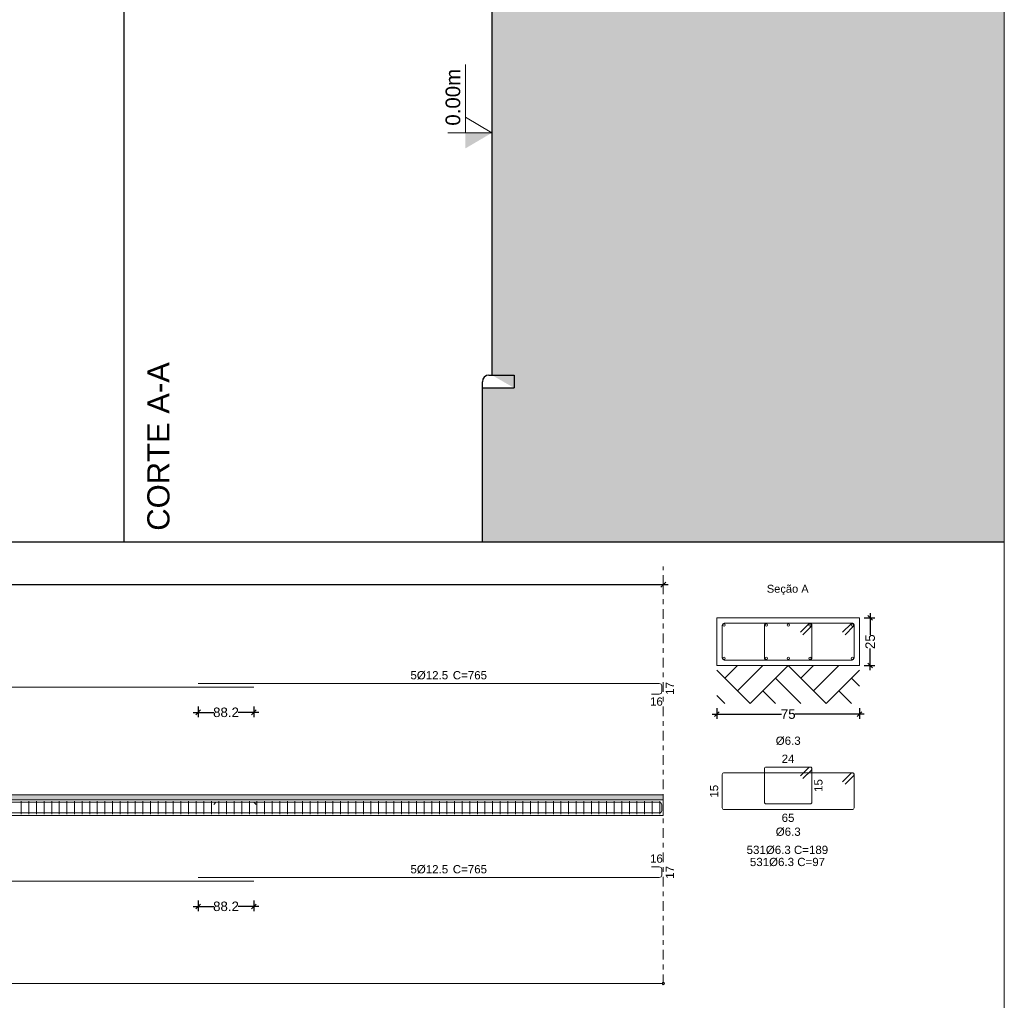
# Model space of a CAD drawing. Header units: millimetres. Extents: x 83 to 471, y -739 to 93.
# Tile 43 of 185: x 174 to 195, y -629 to -608. Entities that reach past the tile are written whole.
import ezdxf

# ---------------------------------------------------------------- set-up
doc = ezdxf.new("R2010")
doc.units = ezdxf.units.MM
doc.linetypes.add('CYPE_RAYAPUNTO', pattern=[0.4125, 0.2025, -0.105, 0, -0.105])
for name, color, linetype, lineweight in [('.', 7, 'Continuous', 5), ('ARM_LONGITUDINAL_Ø12_5', 7, 'Continuous', 9), ('ARM_TRANSVERSAL_Ø6_3', 7, 'Continuous', 9), ('CORTE - RAMPA', 7, 'Continuous', 0), ('COTAS', 250, 'Continuous', 5), ('ELE_CONT_MUROS_SOBRE_VAO', 7, 'Continuous', 0), ('ELE_CONT_VIG_CONCRETO', 7, 'Continuous', 9), ('ELE_COT_COMPRIMENTO_PROJETADO', 7, 'Continuous', 9), ('ELE_COT_COT_ANCORAGENS', 7, 'Continuous', 9), ('ELE_COT_COT_ARM', 7, 'Continuous', 9), ('ELE_COT_COT_EST', 7, 'Continuous', 9), ('ELE_COT_COT_LIN_APOIOS', 7, 'CYPE_RAYAPUNTO', 9), ('ELE_REF_COT_LIN_AUX_COTA', 7, 'CYPE_RAYAPUNTO', 9), ('PECA_COMPLETA', 7, 'Continuous', 0), ('POR_ARM_LONG_ARM_TEXTOS', 7, 'Continuous', 9), ('POR_ARM_LONG_TXT_COMP', 7, 'Continuous', 9), ('SAP_DIMENSION_Y_ARM', 7, 'Continuous', 0), ('SEC_CONT_TERRENO_CORTE', 7, 'Continuous', 0), ('SEC_CONT_VIG_CONCRETO_CORTE', 7, 'Continuous', 9), ('SEC_COTAS_SEC_DIM_VIGA', 7, 'Continuous', 9), ('SEC_COTAS_TEXTOS_DETALHE_ESTRIBOS', 7, 'Continuous', 9), ('SEC_REF_TXT_NOMES', 7, 'Continuous', 9), ('SEC_REF_TXT_POSICOES_ARM_ESTRIBOS', 7, 'Continuous', 9)]:
    doc.layers.add(name, color=color, linetype=linetype, lineweight=lineweight)
doc.styles.add('Arial', font='arial.ttf')
doc.dimstyles.new('cype_oblique', dxfattribs={"dimtxt": 0.2, "dimasz": 0.1, "dimexe": 0.1, "dimexo": 0.1, "dimgap": 0, "dimtad": 0, "dimdec": 0, "dimlfac": 30, "dimzin": 0, "dimdsep": 46, "dimtxsty": 'Arial', "dimblk1": 'OBLIQUE', "dimblk2": 'OBLIQUE', "dimsah": 1, "dimcen": 0.09, "dimdle": 0.1, "dimadec": 0, "dimazin": 0, "dimtfac": 1, "dimtdec": 0, "dimtofl": 0, "dimtmove": 2, "dimatfit": 3, "dimfxl": 1, "dimtolj": 1, "dimtzin": 0, "dimarcsym": 0})

# ---------------------------------------------------------------- blocks, each defined once
blk = doc.blocks.new('CORTEA-A')
at = {"layer": '.', "true_color": 0x939598}
h = blk.add_hatch(dxfattribs=at)
h.set_pattern_fill('EARTH', color=252, scale=0.1333)
h.paths.add_polyline_path([(18.528, 61.143), (18.528, 0), (7.542, 0), (7.542, 3.243), (8.208, 3.243), (7.742, 3.51), (7.742, 13.708), (8.208, 13.708), (8.208, 13.975), (9.408, 15.018), (9.408, 17.86), (9.408, 17.86), (9.408, 18.927), (9.408, 18.927), (12.542, 22.127), (12.542, 24.375), (12.608, 24.375), (12.608, 25.842), (12.542, 25.842), (10.542, 27.908), (10.542, 32.442), (11.408, 32.442), (11.408, 32.376), (11.875, 32.375), (11.875, 33.176), (11.408, 33.176), (11.408, 32.909), (10.542, 32.909), (10.542, 42.309), (11.408, 42.309), (11.408, 42.242), (11.875, 42.242), (11.875, 43.042), (11.408, 43.042), (11.408, 42.775), (10.542, 42.775), (10.542, 56.66), (11.008, 60.631), (11.008, 61.143), (18.528, 61.143)], is_closed=False)
h.paths.add_polyline_path([(10.225, 31.947), (10.991, 31.947), (10.991, 31.354), (10.225, 31.354)])
h.paths.add_polyline_path([(9.072, 17.183), (9.408, 17.183), (9.408, 16.59), (9.072, 16.59)])
h.paths.add_polyline_path([(10.857, 27.751), (11.626, 27.751), (11.626, 27.158), (10.857, 27.158)])
h.paths.add_polyline_path([(12.078, 26.965), (12.644, 26.965), (12.644, 26.371), (12.078, 26.371)], flags=16)
h.paths.add_polyline_path([(10.542, 44.179), (10.991, 44.179), (10.991, 43.586), (10.542, 43.586)], flags=16)
h.paths.add_polyline_path([(12.635, 34.284), (12.635, 40.867), (13.951, 40.867), (13.951, 34.284)], flags=16)
h.paths.add_polyline_path([(12.635, 18.33), (12.635, 24.912), (13.951, 24.912), (13.951, 18.33)], flags=16)
h.paths.add_polyline_path([(10.624, 34.314), (11.193, 34.314), (11.193, 33.722), (10.624, 33.722)], flags=16)
h.paths.add_polyline_path([(10.624, 41.645), (11.193, 41.645), (11.193, 41.053), (10.624, 41.053)], flags=16)
h.paths.add_polyline_path([(14.637, 18.288), (14.637, 24.954), (16.424, 24.954), (16.424, 18.288)], flags=16)
at = {"layer": 'COTAS'}
h = blk.add_hatch(color=256, dxfattribs=at)
h.dxf.hatch_style = 1
h.paths.add_polyline_path([(7.185, 8.282), (7.742, 8.609), (7.185, 8.609), (7.185, 8.282)])
for p, q in [((0, 0), (0, 61.143)), ((7.742, 13.708), (7.742, 3.51)), ((7.542, 0), (7.542, 3.372)), ((7.68, 3.51), (8.208, 3.51)), ((8.208, 3.51), (8.208, 3.243)), ((7.542, 3.243), (8.208, 3.243))]:
    blk.add_line(p, q)
blk.add_arc((7.68, 3.372), 0.138, 90, 180)
for p, q in [((7.185, 8.609), (7.185, 10.046)), ((7.742, 8.609), (7.185, 8.936)), ((7.185, 8.936), (7.185, 8.609)), ((7.742, 8.609), (6.813, 8.609))]:
    blk.add_line(p, q, dxfattribs=at)
at = {"layer": 'CORTE - RAMPA', "style": 'Arial'}
blk.add_text('0.00m', height=0.308, rotation=90, dxfattribs=at).set_placement((7.075, 8.76))
at = {"layer": 'SAP_DIMENSION_Y_ARM', "lineweight": 9, "style": 'Arial'}
blk.add_text('CORTE A-A ', height=0.4667, rotation=90, dxfattribs=at).set_placement((0.955, 0.235))
blk = doc.blocks.new('_OBLIQUE')
at = {"color": 0, "linetype": 'ByBlock', "lineweight": -2}
blk.add_line((-0.5, -0.5), (0.5, 0.5), dxfattribs=at)
blk = doc.blocks.new('*D5220')
at = {"layer": 'Defpoints', "color": 0}
for p in [(86.076, 1.92), (89.076, 1.92), (89.076, 1.694)]:
    blk.add_point(p, dxfattribs=at)
at = {"layer": 'SEC_COTAS_SEC_DIM_VIGA', "color": 0, "lineweight": -2}
for p, q in [((85.976, 1.694), (87.433, 1.694)), ((86.076, 1.82), (86.076, 1.594)), ((89.176, 1.694), (87.719, 1.694)), ((89.076, 1.82), (89.076, 1.594))]:
    blk.add_line(p, q, dxfattribs=at)
at = {"layer": 'SEC_COTAS_SEC_DIM_VIGA', "color": 0, "linetype": 'ByBlock', "lineweight": -2, "xscale": 0.1, "yscale": 0.1, "zscale": 0.1, "rotation": 180}
blk.add_blockref('_OBLIQUE', (86.076, 1.694), dxfattribs=at)
at = {"layer": 'SEC_COTAS_SEC_DIM_VIGA', "color": 0, "linetype": 'ByBlock', "lineweight": -2, "xscale": 0.1, "yscale": 0.1, "zscale": 0.1}
blk.add_blockref('_OBLIQUE', (89.076, 1.694), dxfattribs=at)
at = {"layer": 'SEC_COTAS_SEC_DIM_VIGA', "color": 0, "insert": (87.576, 1.694), "char_height": 0.2, "attachment_point": 5, "style": 'Arial'}
blk.add_mtext('\\A1;75', dxfattribs=at)
blk = doc.blocks.new('*D5221')
at = {"layer": 'Defpoints', "color": 0}
for p in [(89.076, 3.72), (89.302, 3.72), (89.076, 2.72)]:
    blk.add_point(p, dxfattribs=at)
at = {"layer": 'SEC_COTAS_SEC_DIM_VIGA', "color": 0, "lineweight": -2}
for p, q in [((89.302, 3.82), (89.302, 3.366)), ((89.176, 3.72), (89.402, 3.72)), ((89.302, 2.62), (89.302, 3.074)), ((89.176, 2.72), (89.402, 2.72))]:
    blk.add_line(p, q, dxfattribs=at)
at = {"layer": 'SEC_COTAS_SEC_DIM_VIGA', "color": 0, "linetype": 'ByBlock', "lineweight": -2, "xscale": 0.1, "yscale": 0.1, "zscale": 0.1}
for p, rotation in [((89.302, 3.72), 90), ((89.302, 2.72), 270)]:
    blk.add_blockref('_OBLIQUE', p, dxfattribs=dict(at, rotation=rotation))
at = {"layer": 'SEC_COTAS_SEC_DIM_VIGA', "color": 0, "insert": (89.302, 3.22), "char_height": 0.2, "attachment_point": 5, "rotation": 90, "style": 'Arial'}
blk.add_mtext('\\A1;25', dxfattribs=at)
blk = doc.blocks.new('*D5222')
at = {"layer": 'Defpoints', "color": 0}
for p in [(0, 4.419), (0, 4.419), (84.947, 4.419)]:
    blk.add_point(p, dxfattribs=at)
at = {"layer": 'ELE_COT_COMPRIMENTO_PROJETADO', "color": 0, "lineweight": -2}
for p, q in [((-0.1, 4.419), (42.155, 4.419)), ((0, 4.419), (0, 4.419)), ((85.047, 4.419), (42.792, 4.419)), ((84.947, 4.419), (84.947, 4.419))]:
    blk.add_line(p, q, dxfattribs=at)
at = {"layer": 'ELE_COT_COMPRIMENTO_PROJETADO', "color": 0, "linetype": 'ByBlock', "lineweight": -2, "xscale": 0.1, "yscale": 0.1, "zscale": 0.1, "rotation": 180}
blk.add_blockref('_OBLIQUE', (0, 4.419), dxfattribs=at)
at = {"layer": 'ELE_COT_COMPRIMENTO_PROJETADO', "color": 0, "linetype": 'ByBlock', "lineweight": -2, "xscale": 0.1, "yscale": 0.1, "zscale": 0.1}
blk.add_blockref('_OBLIQUE', (84.947, 4.419), dxfattribs=at)
at = {"layer": 'ELE_COT_COMPRIMENTO_PROJETADO', "color": 0, "insert": (42.473, 4.419), "char_height": 0.2, "attachment_point": 5, "style": 'Arial'}
blk.add_mtext('\\A1;63.71', dxfattribs=at)
blk = doc.blocks.new('*D5227')
at = {"layer": 'Defpoints', "color": 0}
for p in [(75.154, -2.125), (76.33, -2.125), (76.33, -2.351)]:
    blk.add_point(p, dxfattribs=at)
at = {"layer": 'ELE_COT_COT_ARM', "color": 0, "lineweight": -2}
for p, q in [((75.154, -2.225), (75.154, -2.451)), ((76.33, -2.225), (76.33, -2.451)), ((75.054, -2.351), (75.483, -2.351)), ((76.43, -2.351), (76.001, -2.351))]:
    blk.add_line(p, q, dxfattribs=at)
at = {"layer": 'ELE_COT_COT_ARM', "color": 0, "linetype": 'ByBlock', "lineweight": -2, "xscale": 0.1, "yscale": 0.1, "zscale": 0.1, "rotation": 180}
blk.add_blockref('_OBLIQUE', (75.154, -2.351), dxfattribs=at)
at = {"layer": 'ELE_COT_COT_ARM', "color": 0, "linetype": 'ByBlock', "lineweight": -2, "xscale": 0.1, "yscale": 0.1, "zscale": 0.1}
blk.add_blockref('_OBLIQUE', (76.33, -2.351), dxfattribs=at)
at = {"layer": 'ELE_COT_COT_ARM', "color": 0, "insert": (75.742, -2.351), "char_height": 0.2, "attachment_point": 5, "style": 'Arial'}
blk.add_mtext('\\A1;88.2', dxfattribs=at)
blk = doc.blocks.new('*D5232')
at = {"layer": 'Defpoints', "color": 0}
for p in [(75.154, 1.958), (76.33, 1.958), (76.33, 1.732)]:
    blk.add_point(p, dxfattribs=at)
at = {"layer": 'ELE_COT_COT_ARM', "color": 0, "lineweight": -2}
for p, q in [((75.054, 1.732), (75.483, 1.732)), ((75.154, 1.858), (75.154, 1.632)), ((76.43, 1.732), (76.001, 1.732)), ((76.33, 1.858), (76.33, 1.632))]:
    blk.add_line(p, q, dxfattribs=at)
at = {"layer": 'ELE_COT_COT_ARM', "color": 0, "linetype": 'ByBlock', "lineweight": -2, "xscale": 0.1, "yscale": 0.1, "zscale": 0.1, "rotation": 180}
blk.add_blockref('_OBLIQUE', (75.154, 1.732), dxfattribs=at)
at = {"layer": 'ELE_COT_COT_ARM', "color": 0, "linetype": 'ByBlock', "lineweight": -2, "xscale": 0.1, "yscale": 0.1, "zscale": 0.1}
blk.add_blockref('_OBLIQUE', (76.33, 1.732), dxfattribs=at)
at = {"layer": 'ELE_COT_COT_ARM', "color": 0, "insert": (75.742, 1.732), "char_height": 0.2, "attachment_point": 5, "style": 'Arial'}
blk.add_mtext('\\A1;88.2', dxfattribs=at)
blk = doc.blocks.new('G$C42583CF2')
at = {"layer": 'ELE_CONT_MUROS_SOBRE_VAO', "true_color": 0xdad7d3}
blk.add_hatch(color=254, dxfattribs=at).paths.add_polyline_path([(0, -0.107), (84.947, -0.107), (84.947, 0), (0, 0)])
at = {"layer": 'ARM_LONGITUDINAL_Ø12_5'}
for p, q in [((75.53, -0.161), (75.483, -0.208)), ((76.33, -0.161), (76.377, -0.208))]:
    blk.add_line(p, q, dxfattribs=at)
for points in [[(75.154, 2.34), (84.863, 2.34), (84.882, 2.336), (84.899, 2.326), (84.91, 2.309), (84.913, 2.29), (84.913, 2.166), (84.91, 2.147), (84.899, 2.131), (84.882, 2.12), (84.863, 2.116), (84.697, 2.116)], [(60.33, 2.264), (76.33, 2.264)], [(84.697, -0.385), (84.863, -0.385), (84.882, -0.382), (84.899, -0.371), (84.91, -0.354), (84.913, -0.335), (84.913, -0.211), (84.91, -0.192), (84.899, -0.176), (84.882, -0.165), (84.863, -0.161), (0.083, -0.161), (0.064, -0.165), (0.048, -0.176), (0.037, -0.192), (0.033, -0.211), (0.033, -0.335), (0.037, -0.354), (0.048, -0.371), (0.064, -0.382), (0.083, -0.385), (0.25, -0.385)], [(0.25, -0.161), (0.083, -0.161), (0.064, -0.165), (0.048, -0.176), (0.037, -0.192), (0.033, -0.211), (0.033, -0.335), (0.037, -0.354), (0.048, -0.371), (0.064, -0.382), (0.083, -0.385), (84.863, -0.385), (84.882, -0.382), (84.899, -0.371), (84.91, -0.354), (84.913, -0.335), (84.913, -0.211), (84.91, -0.192), (84.899, -0.176), (84.882, -0.165), (84.863, -0.161), (84.697, -0.161)], [(75.154, -1.743), (84.863, -1.743), (84.882, -1.739), (84.899, -1.728), (84.91, -1.712), (84.913, -1.693), (84.913, -1.569), (84.91, -1.55), (84.899, -1.533), (84.882, -1.523), (84.863, -1.519), (84.697, -1.519)], [(60.33, -1.819), (76.33, -1.819)]]:
    blk.add_lwpolyline(points, dxfattribs=at)
for centre in [(86.226, 3.57), (87.113, 3.57), (87.576, 3.57), (88.038, 3.57), (88.926, 3.57), (86.226, 2.87), (87.113, 2.87), (87.576, 2.87), (88.038, 2.87), (88.926, 2.87)]:
    blk.add_circle(centre, 0.025, dxfattribs=at)
at = {"layer": 'ARM_TRANSVERSAL_Ø6_3'}
for p, q in [((71.433, -0.14), (71.433, -0.407)), ((71.593, -0.14), (71.593, -0.407)), ((71.753, -0.14), (71.753, -0.407)), ((71.913, -0.14), (71.913, -0.407)), ((72.073, -0.14), (72.073, -0.407)), ((72.233, -0.14), (72.233, -0.407)), ((72.393, -0.14), (72.393, -0.407)), ((72.553, -0.14), (72.553, -0.407)), ((72.713, -0.14), (72.713, -0.407)), ((72.873, -0.14), (72.873, -0.407)), ((73.033, -0.14), (73.033, -0.407)), ((73.193, -0.14), (73.193, -0.407)), ((73.353, -0.14), (73.353, -0.407)), ((73.513, -0.14), (73.513, -0.407)), ((73.673, -0.14), (73.673, -0.407)), ((73.833, -0.14), (73.833, -0.407)), ((73.993, -0.14), (73.993, -0.407)), ((74.153, -0.14), (74.153, -0.407)), ((74.313, -0.14), (74.313, -0.407)), ((74.473, -0.14), (74.473, -0.407)), ((74.633, -0.14), (74.633, -0.407)), ((74.793, -0.14), (74.793, -0.407)), ((74.953, -0.14), (74.953, -0.407)), ((75.113, -0.14), (75.113, -0.407)), ((75.273, -0.14), (75.273, -0.407)), ((75.433, -0.14), (75.433, -0.407)), ((75.593, -0.14), (75.593, -0.407)), ((75.753, -0.14), (75.753, -0.407)), ((75.913, -0.14), (75.913, -0.407)), ((76.073, -0.14), (76.073, -0.407)), ((76.233, -0.14), (76.233, -0.407)), ((76.393, -0.14), (76.393, -0.407)), ((76.553, -0.14), (76.553, -0.407)), ((76.713, -0.14), (76.713, -0.407)), ((76.873, -0.14), (76.873, -0.407)), ((77.033, -0.14), (77.033, -0.407)), ((77.193, -0.14), (77.193, -0.407)), ((77.353, -0.14), (77.353, -0.407)), ((77.513, -0.14), (77.513, -0.407)), ((77.673, -0.14), (77.673, -0.407)), ((77.833, -0.14), (77.833, -0.407)), ((77.993, -0.14), (77.993, -0.407)), ((78.153, -0.14), (78.153, -0.407)), ((78.313, -0.14), (78.313, -0.407)), ((78.473, -0.14), (78.473, -0.407)), ((78.633, -0.14), (78.633, -0.407)), ((78.793, -0.14), (78.793, -0.407)), ((78.953, -0.14), (78.953, -0.407)), ((79.113, -0.14), (79.113, -0.407)), ((79.273, -0.14), (79.273, -0.407)), ((79.433, -0.14), (79.433, -0.407)), ((79.593, -0.14), (79.593, -0.407)), ((79.753, -0.14), (79.753, -0.407)), ((79.913, -0.14), (79.913, -0.407)), ((80.073, -0.14), (80.073, -0.407)), ((80.233, -0.14), (80.233, -0.407)), ((80.393, -0.14), (80.393, -0.407)), ((80.553, -0.14), (80.553, -0.407)), ((80.713, -0.14), (80.713, -0.407)), ((80.873, -0.14), (80.873, -0.407)), ((81.033, -0.14), (81.033, -0.407)), ((81.193, -0.14), (81.193, -0.407)), ((81.353, -0.14), (81.353, -0.407)), ((81.513, -0.14), (81.513, -0.407)), ((81.673, -0.14), (81.673, -0.407)), ((81.833, -0.14), (81.833, -0.407)), ((81.993, -0.14), (81.993, -0.407)), ((82.153, -0.14), (82.153, -0.407)), ((82.313, -0.14), (82.313, -0.407)), ((82.473, -0.14), (82.473, -0.407)), ((82.633, -0.14), (82.633, -0.407)), ((82.793, -0.14), (82.793, -0.407)), ((82.953, -0.14), (82.953, -0.407)), ((83.113, -0.14), (83.113, -0.407)), ((83.273, -0.14), (83.273, -0.407)), ((83.433, -0.14), (83.433, -0.407)), ((83.593, -0.14), (83.593, -0.407)), ((83.753, -0.14), (83.753, -0.407)), ((83.913, -0.14), (83.913, -0.407)), ((84.073, -0.14), (84.073, -0.407)), ((84.233, -0.14), (84.233, -0.407)), ((84.393, -0.14), (84.393, -0.407)), ((84.553, -0.14), (84.553, -0.407)), ((84.713, -0.14), (84.713, -0.407)), ((84.873, -0.14), (84.873, -0.407))]:
    blk.add_line(p, q, dxfattribs=at)
for points in [[(88.774, 3.365), (88.952, 3.543), (88.957, 3.549), (88.96, 3.555), (88.962, 3.562), (88.963, 3.57), (88.962, 3.577), (88.96, 3.584), (88.957, 3.591), (88.952, 3.596), (88.946, 3.601), (88.94, 3.605), (88.933, 3.607), (88.926, 3.607), (86.226, 3.607), (86.212, 3.605), (86.199, 3.596), (86.191, 3.584), (86.188, 3.57), (86.188, 2.87), (86.191, 2.856), (86.199, 2.844), (86.212, 2.835), (86.226, 2.833), (88.926, 2.833), (88.94, 2.835), (88.952, 2.844), (88.96, 2.856), (88.963, 2.87), (88.963, 3.57), (88.962, 3.577), (88.96, 3.584), (88.957, 3.591), (88.952, 3.596), (88.946, 3.601), (88.94, 3.605), (88.933, 3.607), (88.926, 3.607), (88.92, 3.607), (88.914, 3.606), (88.908, 3.603), (88.903, 3.6), (88.899, 3.596), (88.721, 3.418)], [(87.887, 3.365), (88.065, 3.543), (88.069, 3.549), (88.073, 3.555), (88.075, 3.562), (88.076, 3.57), (88.075, 3.577), (88.073, 3.584), (88.069, 3.591), (88.065, 3.596), (88.059, 3.601), (88.053, 3.605), (88.046, 3.607), (88.038, 3.607), (87.113, 3.607), (87.099, 3.605), (87.087, 3.596), (87.079, 3.584), (87.076, 3.57), (87.076, 2.87), (87.079, 2.856), (87.087, 2.844), (87.099, 2.835), (87.113, 2.833), (88.038, 2.833), (88.053, 2.835), (88.065, 2.844), (88.073, 2.856), (88.076, 2.87), (88.076, 3.57), (88.075, 3.577), (88.073, 3.584), (88.069, 3.591), (88.065, 3.596), (88.059, 3.601), (88.053, 3.605), (88.046, 3.607), (88.038, 3.607), (88.031, 3.607), (88.024, 3.605), (88.017, 3.601), (88.012, 3.596), (87.833, 3.418)], [(88.774, 0.22), (88.952, 0.398), (88.957, 0.404), (88.96, 0.41), (88.962, 0.417), (88.963, 0.425), (88.962, 0.432), (88.96, 0.439), (88.957, 0.445), (88.952, 0.451), (88.946, 0.456), (88.94, 0.459), (88.933, 0.461), (88.926, 0.462), (86.226, 0.462), (86.212, 0.459), (86.199, 0.451), (86.191, 0.439), (86.188, 0.425), (86.188, -0.275), (86.191, -0.289), (86.199, -0.302), (86.212, -0.31), (86.226, -0.313), (88.926, -0.313), (88.94, -0.31), (88.952, -0.302), (88.96, -0.289), (88.963, -0.275), (88.963, 0.425), (88.962, 0.432), (88.96, 0.439), (88.957, 0.445), (88.952, 0.451), (88.946, 0.456), (88.94, 0.459), (88.933, 0.461), (88.926, 0.462), (88.92, 0.462), (88.914, 0.46), (88.908, 0.458), (88.903, 0.455), (88.899, 0.451), (88.721, 0.273)], [(87.887, 0.34), (88.065, 0.518), (88.069, 0.524), (88.073, 0.53), (88.075, 0.537), (88.076, 0.545), (88.075, 0.552), (88.073, 0.559), (88.069, 0.565), (88.065, 0.571), (88.059, 0.576), (88.053, 0.579), (88.046, 0.581), (88.038, 0.582), (87.113, 0.582), (87.099, 0.579), (87.087, 0.571), (87.079, 0.559), (87.076, 0.545), (87.076, -0.155), (87.079, -0.169), (87.087, -0.182), (87.099, -0.19), (87.113, -0.193), (88.038, -0.193), (88.053, -0.19), (88.065, -0.182), (88.073, -0.169), (88.076, -0.155), (88.076, 0.545), (88.075, 0.552), (88.073, 0.559), (88.069, 0.565), (88.065, 0.571), (88.059, 0.576), (88.053, 0.579), (88.046, 0.581), (88.038, 0.582), (88.031, 0.581), (88.024, 0.579), (88.017, 0.576), (88.012, 0.571), (87.833, 0.393)]]:
    blk.add_lwpolyline(points, dxfattribs=at)
at = {"layer": 'ELE_CONT_MUROS_SOBRE_VAO', "color": 254, "true_color": 0xdad7d3}
blk.add_lwpolyline([(0, -0.107), (84.947, -0.107), (84.947, 0), (0, 0)], close=True, dxfattribs=at)
at = {"layer": 'ELE_CONT_MUROS_SOBRE_VAO'}
blk.add_lwpolyline([(0, -0.107), (84.947, -0.107), (84.947, 0), (0, 0)], dxfattribs=at)
at = {"layer": 'ELE_CONT_VIG_CONCRETO'}
for p, q in [((0, -0.107), (84.947, -0.107)), ((84.947, -0.44), (84.947, -0.107)), ((0, -0.44), (84.947, -0.44))]:
    blk.add_line(p, q, dxfattribs=at)
at = {"layer": 'ELE_COT_COT_EST'}
blk.add_lwpolyline([(0, -3.973), (84.947, -3.973), (84.947, -3.846)], dxfattribs=at)
blk.add_circle((84.947, -3.973), 0.0255, dxfattribs=at)
at = {"layer": 'ELE_COT_COT_LIN_APOIOS'}
blk.add_line((84.947, 4.419), (84.947, -3.973), dxfattribs=at)
at = {"layer": 'ELE_REF_COT_LIN_AUX_COTA'}
blk.add_line((84.947, 4.419), (84.947, 4.801), dxfattribs=at)
at = {"layer": 'SEC_CONT_TERRENO_CORTE'}
for p, q in [((86.242, 2.453), (86.509, 2.72)), ((86.509, 2.187), (87.042, 2.72)), ((86.776, 1.92), (87.576, 2.72)), ((87.576, 2.72), (88.376, 1.92)), ((87.842, 2.453), (88.109, 2.72)), ((88.109, 2.187), (88.642, 2.72)), ((86.076, 2.62), (86.776, 1.92)), ((88.376, 1.92), (89.076, 2.62)), ((87.309, 2.453), (87.842, 1.92)), ((88.909, 2.453), (89.076, 2.287)), ((86.076, 2.087), (86.242, 1.92)), ((87.042, 2.187), (87.309, 1.92)), ((88.642, 2.187), (88.909, 1.92))]:
    blk.add_line(p, q, dxfattribs=at)
at = {"layer": 'SEC_CONT_VIG_CONCRETO_CORTE'}
blk.add_lwpolyline([(89.076, 3.72), (86.076, 3.72), (86.076, 2.72), (89.076, 2.72), (89.076, 3.72)], close=True, dxfattribs=at)
at = {"layer": 'ELE_COT_COT_ANCORAGENS', "style": 'Arial'}
for p in [(85.173, 2.1), (85.173, -1.769)]:
    blk.add_text('17', height=0.1733, rotation=90, dxfattribs=at).set_placement(p)
for p in [(84.667, 1.873), (84.667, -1.432)]:
    blk.add_text('16', height=0.1733, dxfattribs=at).set_placement(p)
at = {"layer": 'POR_ARM_LONG_ARM_TEXTOS', "style": 'Arial'}
for p in [(79.624, 2.427), (79.624, -1.656)]:
    blk.add_text('5%%c12.5', height=0.1733, dxfattribs=at).set_placement(p)
at = {"layer": 'POR_ARM_LONG_TXT_COMP', "style": 'Arial'}
for p in [(80.449, 2.427), (80.449, -1.656)]:
    blk.add_text(' C=765', height=0.1733, dxfattribs=at).set_placement(p)
at = {"layer": 'SEC_COTAS_TEXTOS_DETALHE_ESTRIBOS', "style": 'Arial'}
for s, p in [('24', (87.438, 0.669)), ('65', (87.438, -0.573))]:
    blk.add_text(s, height=0.1733, dxfattribs=at).set_placement(p)
for p in [(88.298, 0.057), (86.102, -0.063)]:
    blk.add_text('15', height=0.1733, rotation=90, dxfattribs=at).set_placement(p)
at = {"layer": 'SEC_REF_TXT_NOMES', "style": 'Arial'}
blk.add_text('Seção A', height=0.1667, dxfattribs=at).set_placement((87.126, 4.25))
at = {"layer": 'SEC_REF_TXT_POSICOES_ARM_ESTRIBOS', "style": 'Arial'}
for s, height, p in [('%%c6.3', 0.1733, (87.314, 1.049)), ('%%c6.3', 0.1733, (87.314, -0.866)), ('531%%c6.3 C=189', 0.17333, (86.701, -1.248)), ('531%%c6.3 C=97', 0.17333, (86.77, -1.503))]:
    blk.add_text(s, height=height, dxfattribs=at).set_placement(p)
at = {"layer": 'ELE_COT_COMPRIMENTO_PROJETADO'}
dim = blk.add_aligned_dim(p1=(84.947, 4.419), p2=(0, 4.419), distance=0, text='63.71', dimstyle='cype_oblique', override={"dimexe": 0, "dimexo": 0}, dxfattribs=at)
dim.commit()
dim.dimension.update_dxf_attribs({"geometry": '*D5222', "text_midpoint": (42.473, 4.419)})
at = {"layer": 'ELE_COT_COT_ARM'}
for p1, p2, picture, middle in [((75.154, 1.958), (76.33, 1.958), '*D5232', (75.742, 1.732)), ((75.154, -2.125), (76.33, -2.125), '*D5227', (75.742, -2.351))]:
    dim = blk.add_aligned_dim(p1=p1, p2=p2, distance=-0.226, text='88.2', dimstyle='cype_oblique', dxfattribs=at)
    dim.commit()
    dim.dimension.update_dxf_attribs({"geometry": picture, "text_midpoint": middle})
at = {"layer": 'SEC_COTAS_SEC_DIM_VIGA'}
for p1, p2, text, picture, middle in [((89.076, 2.72), (89.076, 3.72), '25', '*D5221', (89.302, 3.22)), ((86.076, 1.92), (89.076, 1.92), '75', '*D5220', (87.576, 1.694))]:
    dim = blk.add_aligned_dim(p1=p1, p2=p2, distance=-0.226, text=text, dimstyle='cype_oblique', dxfattribs=at)
    dim.commit()
    dim.dimension.update_dxf_attribs({"geometry": picture, "text_midpoint": middle})

msp = doc.modelspace()

# ---------------------------------------------------------------- linework, layer by layer
for p, q in [((175.98995, -619.07275), (175.98995, -557.92932)), ((96.62457, -619.07275), (194.51797, -619.07275))]:
    msp.add_line(p, q)
at = {"layer": 'PECA_COMPLETA'}
msp.add_lwpolyline([(194.51797, -639.2695), (96.62457, -639.2695), (96.62457, -557.92932), (194.51797, -557.92932)], close=True, dxfattribs=at)

# ---------------------------------------------------------------- block references
for name, p in [('CORTEA-A', (175.98995, -619.07275)), ('G$C42583CF2', (102.39289, -624.39183))]:
    msp.add_blockref(name, p)

doc.saveas('drawing.dxf')
